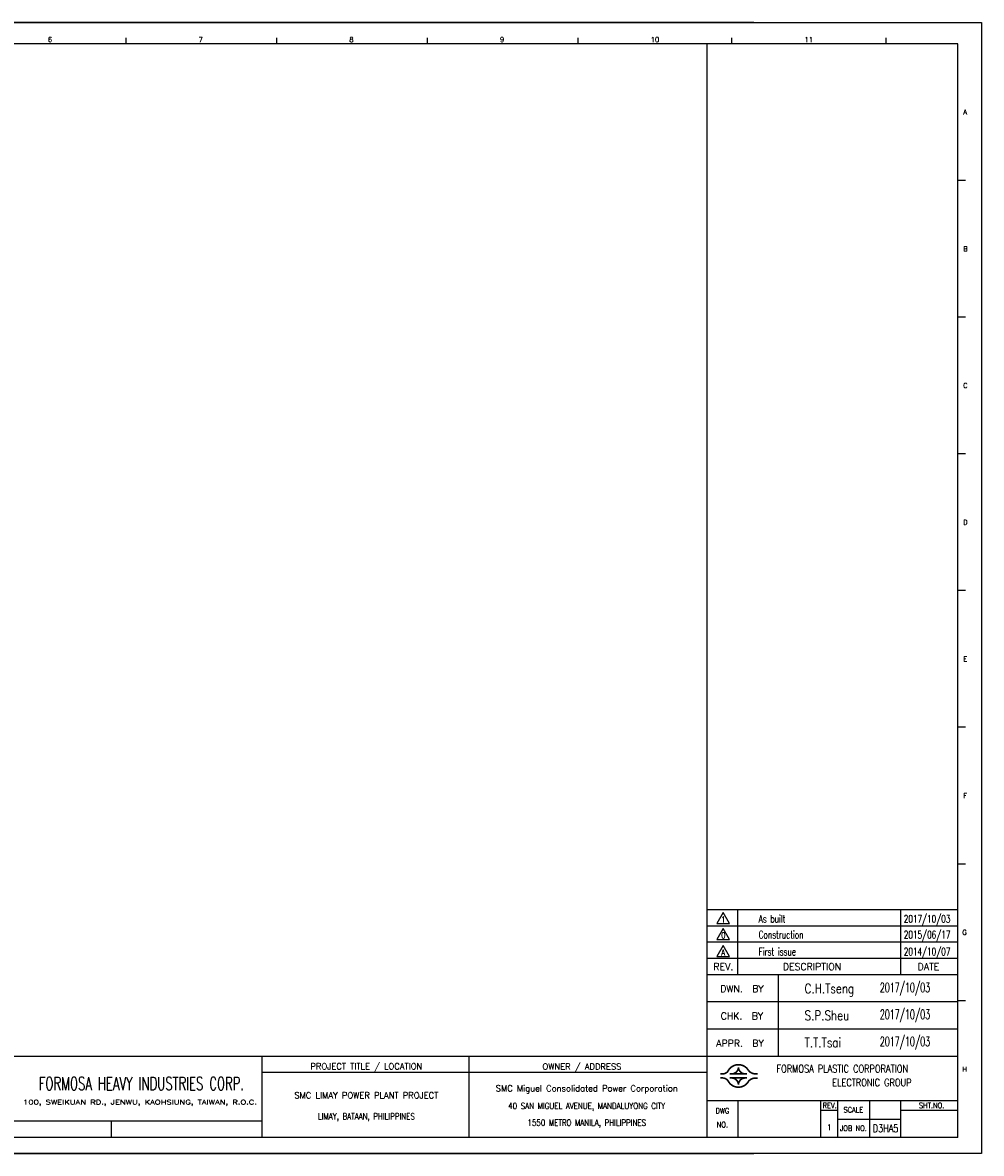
# Model space of a CAD drawing. Extents: x 0 to 480, y 0 to 297.
# Tile 2 of 2: x 228 to 480, y 0 to 297. Entities that reach past the tile are written whole.
import ezdxf
from ezdxf.enums import TextEntityAlignment as Align

# ---------------------------------------------------------------- set-up
doc = ezdxf.new("R2010")
doc.units = 0
doc.header["$LTSCALE"] = 10
doc.header["$PDMODE"] = 1
doc.header["$PDSIZE"] = 0.2
doc.linetypes.add('YFILE-LMYP$0$HIDDEN', pattern=[0.375, 0.25, -0.125])
doc.layers.get('0').update_dxf_attribs({"color": 3, "linetype": 'CONTINUOUS'})
doc.layers.get('DEFPOINTS').update_dxf_attribs({"linetype": 'CONTINUOUS'})
for name, color, linetype in [('LINE', 4, 'CONTINUOUS'), ('YFILE-LMYP$0$B_DIM', 7, 'CONTINUOUS'), ('YFILE-LMYP$0$HID', 1, 'YFILE-LMYP$0$HIDDEN'), ('YFILE-LMYP$0$LINE', 4, 'CONTINUOUS'), ('YFILE-LMYP$0$TEXT', 7, 'CONTINUOUS'), ('YFILE-LMYP$0$圖框CON', 4, 'CONTINUOUS'), ('YFILE-LMYP$0$框線', 110, 'CONTINUOUS')]:
    doc.layers.add(name, color=color, linetype=linetype)
doc.styles.add('ROMANS', font='romans', dxfattribs={"width": 0.8})
doc.styles.add('RUBONK', font='romans.shx', dxfattribs={"bigfont": 'dayukp.shx'})
doc.styles.add('YFILE-LMYP$0$DAYUKP', font='romans.shx', dxfattribs={"bigfont": 'dayukp.shx'})
doc.styles.add('YFILE-LMYP$0$E2', font='simplex.shx', dxfattribs={"height": 2})
doc.styles.add('YFILE-LMYP$0$ROMANS', font='romans', dxfattribs={"width": 0.8})

# ---------------------------------------------------------------- blocks, each defined once
blk = doc.blocks.new('1')
at = {"layer": 'DEFPOINTS'}
for p, q in [((420, 297), (0, 297)), ((0, 0), (420, 0))]:
    blk.add_line(p, q, dxfattribs=at)
at = {"layer": 'DEFPOINTS', "color": 254}
for p, q in [((0, 297), (479.72, 297)), ((479.72, 297), (479.72, 0)), ((479.72, 0), (0, 0))]:
    blk.add_line(p, q, dxfattribs=at)
at = {"layer": 'LINE', "linetype": 'ByBlock'}
for p, q in [((411.93, 63.25), (410.26, 60.36)), ((413.59, 60.36), (411.93, 63.25)), ((410.26, 60.36), (413.59, 60.36)), ((411.93, 59.08), (410.26, 56.2)), ((413.59, 56.2), (411.93, 59.08)), ((410.26, 56.2), (413.59, 56.2)), ((411.93, 54.63), (410.26, 51.74)), ((413.59, 51.74), (411.93, 54.63)), ((410.26, 51.74), (413.59, 51.74))]:
    blk.add_line(p, q, dxfattribs=at)
at = {"layer": 'YFILE-LMYP$0$B_DIM'}
for p, q in [((407.69, 46.94), (407.69, 291.46)), ((473.51, 63.97), (407.69, 63.97)), ((415.75, 46.94), (415.75, 63.97)), ((458.54, 46.94), (458.54, 63.97)), ((473.51, 59.72), (407.69, 59.72)), ((473.51, 55.46), (407.69, 55.46)), ((473.51, 51.2), (407.69, 51.2)), ((473.51, 46.94), (407.69, 46.94)), ((407.69, 25.48), (407.69, 46.94)), ((426.46, 25.48), (426.46, 46.94)), ((473.51, 39.79), (407.69, 39.79)), ((473.51, 32.63), (407.69, 32.63))]:
    blk.add_line(p, q, dxfattribs=at)
at = {"layer": 'YFILE-LMYP$0$LINE'}
blk.add_line((450.4, 13.87), (473.51, 13.87), dxfattribs=at)
at = {"layer": 'YFILE-LMYP$0$LINE', "const_width": 0.428}
for points in [[(411.2, 20.87), (411.76, 20.87, 0.270132), (413.27, 21.75, -0.582792), (418.58, 21.75, 0.224507), (420.41, 20.89), (421, 20.89)], [(415.93, 22.61, -0.401082), (414.11, 20.87)], [(415.93, 22.61, 0.401082), (417.74, 20.87)], [(411.2, 19.81), (411.76, 19.81, -0.270132), (413.27, 18.93, 0.582792), (418.58, 18.93, -0.224507), (420.41, 19.79), (421, 19.79)], [(415.93, 18.07, 0.401082), (414.11, 19.81)], [(415.93, 18.07, -0.401082), (417.74, 19.81)]]:
    blk.add_lwpolyline(points, format="xyb", dxfattribs=at)
for points in [[(418.19, 20.87), (415.93, 20.87), (413.66, 20.87)], [(418.19, 19.81), (415.93, 19.81), (413.66, 19.81)]]:
    blk.add_lwpolyline(points, dxfattribs=at)
at = {"layer": 'YFILE-LMYP$0$圖框CON'}
for p, q in [((255.12, 291.48), (255.12, 293.04)), ((294.7, 291.48), (294.7, 293.04)), ((334.27, 291.48), (334.27, 293.04)), ((373.84, 291.48), (373.84, 293.04)), ((414.23, 291.48), (414.23, 293.04)), ((454.68, 291.48), (454.68, 293.04)), ((475.57, 255.55), (473.51, 255.55)), ((475.57, 219.64), (473.51, 219.64)), ((475.57, 183.73), (473.51, 183.73)), ((475.57, 147.82), (473.51, 147.82)), ((475.57, 111.91), (473.51, 111.91)), ((475.57, 76), (473.51, 76)), ((475.58, 40.09), (473.52, 40.09)), ((407.69, 13.87), (473.51, 13.87)), ((415.75, 13.87), (415.75, 4.18)), ((437.49, 13.87), (437.49, 4.18)), ((441.93, 13.87), (441.93, 4.18)), ((450.4, 4.18), (450.4, 13.87)), ((458.54, 4.18), (458.54, 13.87)), ((437.49, 11.34), (441.93, 11.34)), ((441.93, 9.03), (458.54, 9.03)), ((458.54, 11.34), (473.51, 11.34)), ((251.25, 8.45), (251.25, 4.18))]:
    blk.add_line(p, q, dxfattribs=at)
for points in [[(290.91, 4.18), (290.91, 25.48)], [(345.26, 4.18), (345.26, 25.48)], [(407.69, 4.18), (407.69, 25.48)], [(407.69, 21.22), (290.91, 21.22)], [(290.91, 8.45), (279.16, 8.45), (211.62, 8.45)]]:
    blk.add_lwpolyline(points, dxfattribs=at)
at = {"layer": 'YFILE-LMYP$0$框線'}
for p, q in [((473.51, 291.46), (17.69, 291.46)), ((473.51, 4.18), (473.51, 291.46)), ((473.51, 25.48), (17.69, 25.48)), ((473.51, 4.18), (17.69, 4.18))]:
    blk.add_line(p, q, dxfattribs=at)
for s, height, style, p in [('6', 1.3, 'YFILE-LMYP$0$DAYUKP', (234.6, 291.9)), ('7', 1.3, 'YFILE-LMYP$0$DAYUKP', (274.17, 291.9)), ('8', 1.3, 'YFILE-LMYP$0$DAYUKP', (313.75, 291.9)), ('9', 1.3, 'YFILE-LMYP$0$DAYUKP', (353.32, 291.9)), ('10', 1.302, 'YFILE-LMYP$0$DAYUKP', (392.89, 291.9)), ('11', 1.302, 'YFILE-LMYP$0$DAYUKP', (433.28, 291.9)), ('1', 1.5, 'ROMANS', (439.17, 6.09))]:
    blk.add_text(s, height=height, dxfattribs=dict(style=style)).set_placement(p)
at = {"style": 'YFILE-LMYP$0$DAYUKP'}
for s, p in [('A', (474.96, 273.5)), ('B', (474.96, 237.59)), ('C', (474.96, 201.68)), ('D', (474.96, 165.77)), ('E', (474.96, 129.86)), ('F', (474.96, 93.95)), ('G', (474.72, 58.04)), ('H', (474.72, 22.13))]:
    blk.add_text(s, height=1.28, dxfattribs=at).set_placement(p, align=Align.MIDDLE_LEFT)
for s, height, style, width, p in [('As built', 2, 'ROMANS', 0.7, (421.25, 60.61)), ('2017/10/03', 2, 'ROMANS', 0.7, (459.35, 60.61)), ('1', 1.6, 'ROMANS', 0.8, (411.41, 60.61)), ('0', 1.6, 'ROMANS', 0.8, (411.41, 56.45)), ('Construction', 2, 'ROMANS', 0.7, (421.25, 56.45)), ('2015/06/17', 2, 'ROMANS', 0.7, (459.35, 56.45)), ('A', 1.6, 'ROMANS', 0.8, (411.41, 51.99)), ('First issue', 2, 'ROMANS', 0.7, (421.25, 51.99)), ('2014/10/07', 2, 'ROMANS', 0.7, (459.35, 51.99)), ('C.H.Tseng', 2.5, 'RUBONK', 0.8, (433.3, 42.05)), ('S.P.Sheu', 2.5, 'RUBONK', 0.8, (433.3, 35)), ('T.T.Tsai', 2.5, 'RUBONK', 0.8, (433.3, 27.87))]:
    blk.add_text(s, height=height, dxfattribs=dict(style=style, width=width)).set_placement(p)
for s, height, style, width, p, p2 in [('2017/10/03', 2.5, 'ROMANS', 0.550525, (453.08, 42.31), (466.26, 42.31)), ('2017/10/03', 2.5, 'ROMANS', 0.550525, (453.08, 35.26), (466.26, 35.26)), ('2017/10/03', 2.5, 'ROMANS', 0.550525, (453.08, 28.12), (466.26, 28.12)), ('100, SWEIKUAN RD., JENWU, KAOHSIUNG, TAIWAN, R.O.C.', 1.1567, 'YFILE-LMYP$0$ROMANS', 1.216198, (228.08, 12.87), (289.51, 12.87)), (' D3HA5', 2, 'RUBONK', 0.68796, (450.13, 5.58), (457.93, 5.58))]:
    blk.add_text(s, height=height, dxfattribs=dict(style=style, width=width)).set_placement(p, p2, align=Align.FIT)
at = {"color": 90, "ltscale": 500, "style": 'YFILE-LMYP$0$ROMANS', "width": 0.65}
blk.add_text('FORMOSA HEAVY INDUSTRIES CORP.', height=3.4555, dxfattribs=at).set_placement((259.16, 18.33), align=Align.MIDDLE)
at = {"layer": 'YFILE-LMYP$0$B_DIM', "style": 'YFILE-LMYP$0$E2'}
for s, height, p in [('REV.', 1.796, (411.96, 49.06)), ('DESCRIPTION', 1.7955, (435.26, 49.06)), ('DATE', 1.796, (465.83, 49.06)), ('DWN.  BY', 1.796, (416.85, 43.24)), ('CHK.  BY', 1.796, (416.85, 36.08)), ('APPR.  BY', 1.796, (416.34, 28.93))]:
    blk.add_text(s, height=height, dxfattribs=at).set_placement(p, align=Align.MIDDLE)
at = {"layer": 'YFILE-LMYP$0$HID', "color": 7, "style": 'YFILE-LMYP$0$ROMANS', "width": 0.8}
for s, p in [('DWG', (411.72, 11.19)), ('REV.', (439.88, 12.6)), ('SCALE', (446.11, 11.45)), ('SHT.NO.', (466.67, 12.6)), ('NO.', (411.72, 7.54)), ('JOB NO.', (446.11, 6.61))]:
    blk.add_text(s, height=1.436, dxfattribs=at).set_placement(p, align=Align.MIDDLE)
at = {"layer": 'YFILE-LMYP$0$LINE', "color": 4, "style": 'YFILE-LMYP$0$ROMANS', "width": 0.8}
for s, p in [('FORMOSA PLASTIC CORPORATION', (443.2, 22.24)), ('ELECTRONIC GROUP', (450.99, 18.61))]:
    blk.add_text(s, height=1.9688, dxfattribs=at).set_placement(p, align=Align.MIDDLE)
at = {"layer": 'YFILE-LMYP$0$TEXT', "ltscale": 500, "style": 'YFILE-LMYP$0$ROMANS'}
for s, p in [('PROJECT TITLE / LOCATION', (318.22, 22.76)), ('OWNER / ADDRESS', (374.83, 22.69))]:
    blk.add_text(s, height=1.6, dxfattribs=at).set_placement(p, align=Align.MIDDLE)
for s, p in [('SMC Miguel Consolidated Power Corporation', (376.1, 17.08)), ('SMC LIMAY POWER PLANT PROJECT', (318.22, 15.25))]:
    blk.add_text(s, height=1.6, dxfattribs=at).set_placement(p, align=Align.MIDDLE_CENTER)
at = {"layer": 'YFILE-LMYP$0$TEXT', "color": 4, "ltscale": 500, "style": 'YFILE-LMYP$0$ROMANS', "width": 0.85}
for s, p in [('40 SAN MIGUEL AVENUE, MANDALUYONG CITY', (376.1, 12.46)), ('1550 METRO MANILA, PHILIPPINES', (376.1, 8.06))]:
    blk.add_text(s, height=1.6, dxfattribs=at).set_placement(p, align=Align.MIDDLE_CENTER)
at = {"layer": 'YFILE-LMYP$0$TEXT', "ltscale": 500, "style": 'YFILE-LMYP$0$ROMANS', "width": 0.85}
blk.add_text('LIMAY, BATAAN, PHILIPPINES', height=1.6, dxfattribs=at).set_placement((318.22, 9.72), align=Align.MIDDLE_CENTER)

msp = doc.modelspace()

# ---------------------------------------------------------------- linework, layer by layer
at = {"layer": 'LINE'}
msp.add_point((268.32, 21.78), dxfattribs=at)
at = {"layer": 'YFILE-LMYP$0$LINE'}
msp.add_point((268.32, 21.78), dxfattribs=at)

# ---------------------------------------------------------------- block references
msp.add_blockref('1', (0, 0))

doc.saveas('drawing.dxf')
